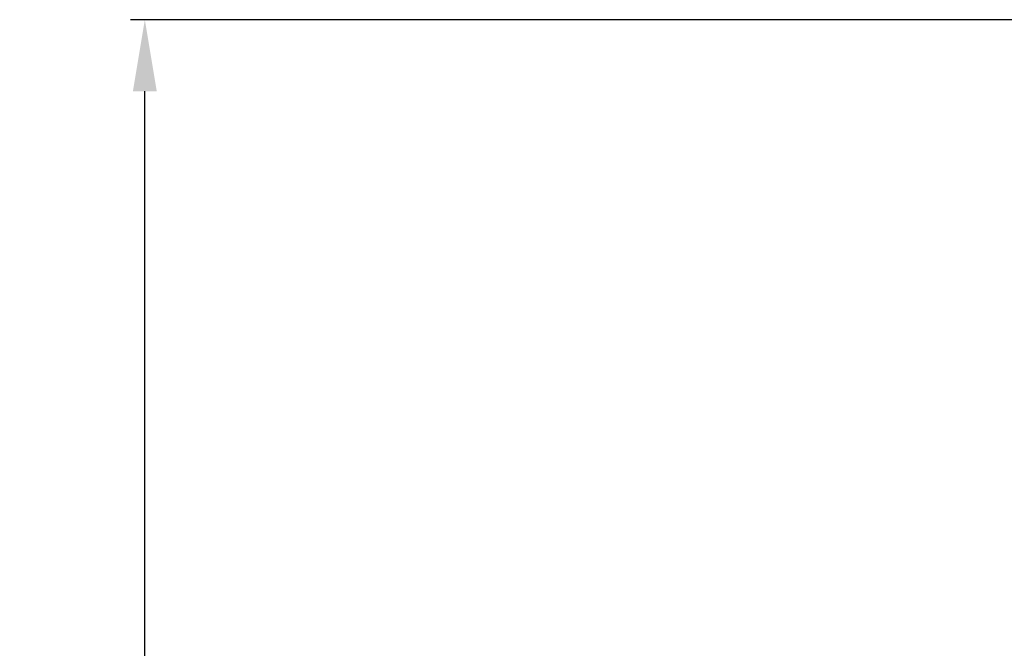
# Model space of a CAD drawing. Header units: millimetres. Extents: x 0 to 776, y 0 to 509.
# Tile 80 of 100: x 487 to 522, y 326 to 348. Entities that reach past the tile are written whole.
import ezdxf

# ---------------------------------------------------------------- set-up
doc = ezdxf.new("R2010")
doc.units = ezdxf.units.MM
doc.layers.add('DM', color=4, linetype='Continuous')
doc.styles.add('SLDTEXTSTYLE0', font='ROMANS', dxfattribs={"width": 0.84})
doc.styles.add('SLDTEXTSTYLE1', font='ROMANS', dxfattribs={"width": 0.97})
doc.dimstyles.new('SLDDIMSTYLE2', dxfattribs={"dimtxt": 3, "dimasz": 3.302, "dimexe": 0, "dimexo": 0.0625, "dimgap": 0.75, "dimtad": 1, "dimrnd": 1e-09, "dimzin": 4, "dimdsep": 46, "dimtxsty": 'SLDTEXTSTYLE0', "dimblk1": 'NONE', "dimblk2": 'NONE', "dimsah": 1, "dimcen": 0.09, "dimadec": 0, "dimazin": 1, "dimtfac": 1, "dimtofl": 0, "dimtmove": 0, "dimatfit": 3, "dimldrblk": 'NONE', "dimfxl": 1, "dimfrac": 2, "dimtolj": 1, "dimtzin": 12, "dimarcsym": 0})

# ---------------------------------------------------------------- blocks, each defined once
blk = doc.blocks.new('_D_18')
at = {"layer": 'DM', "color": 7}
for p, q in [((523.645, 348.239), (490.985, 348.239)), ((491.485, 294.238), (491.485, 345.739)), ((540.836, 291.738), (490.985, 291.738))]:
    blk.add_line(p, q, dxfattribs=at)
for points in [[(491.902, 345.739), (491.068, 345.739), (491.485, 348.239)], [(491.068, 294.238), (491.902, 294.238), (491.485, 291.738)]]:
    blk.add_solid(points, dxfattribs=at)
at = {"layer": 'DM', "color": 7, "insert": (487.164, 314.436), "char_height": 3, "attachment_point": 1, "rotation": 90, "style": 'SLDTEXTSTYLE1'}
blk.add_mtext('56.50', dxfattribs=at)
blk = doc.blocks.new('_None')

msp = doc.modelspace()

# ---------------------------------------------------------------- dimensions: what is measured, and where the dimension line sits
at = {"layer": 'DM', "color": 7}
dim = msp.add_linear_dim(base=(488.985, 291.738), p1=(524.145, 348.239), p2=(541.336, 291.738), angle=90, dimstyle='SLDDIMSTYLE2', dxfattribs=at)
dim.commit()
dim.dimension.update_dxf_attribs({"geometry": '_D_18', "text_midpoint": (488.985, 319.989), "dimtype": 160})

doc.saveas('drawing.dxf')
